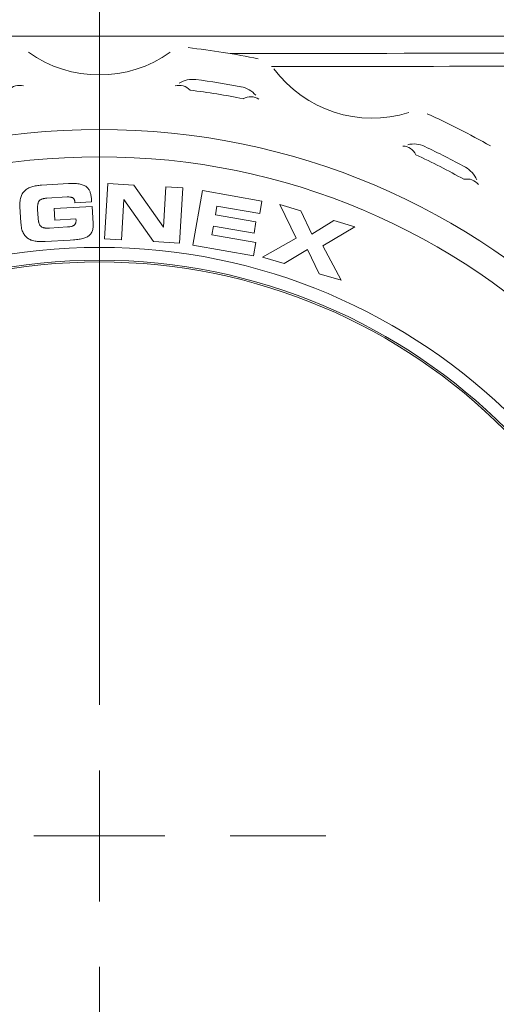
# Model space of a CAD drawing. Header units: millimetres. Extents: x 10 to 277, y 8 to 208.
# Tile 21 of 25: x 172 to 182, y 127 to 146. Entities that reach past the tile are written whole.
import ezdxf

# ---------------------------------------------------------------- set-up
doc = ezdxf.new("R2010")
doc.units = ezdxf.units.MM
doc.styles.add('SLDTEXTSTYLE0', font='TXT', dxfattribs={"width": 0.75})
doc.dimstyles.new('SLDDIMSTYLE0', dxfattribs={"dimtxt": 1.5, "dimasz": 3, "dimexe": 0, "dimexo": 0.0625, "dimgap": 0.375, "dimtad": 0, "dimtih": 1, "dimtoh": 1, "dimdec": 1, "dimlfac": 2, "dimrnd": 1e-09, "dimzin": 12, "dimdsep": 46, "dimtxsty": 'SLDTEXTSTYLE0', "dimsah": 1, "dimcen": 0.09, "dimadec": 0, "dimazin": 0, "dimtfac": 1, "dimtdec": 1, "dimtofl": 0, "dimtmove": 0, "dimatfit": 3, "dimfxl": 1, "dimtolj": 1, "dimtzin": 12, "dimarcsym": 0})

# ---------------------------------------------------------------- blocks, each defined once
blk = doc.blocks.new('*D30')
at = {"color": 7, "linetype": 'Continuous', "lineweight": 0}
for p, q in [((158.56, 145.6), (158.56, 158.879)), ((189.282, 145.6), (189.282, 158.879)), ((175.198, 158.391), (175.198, 156.367)), ((175.198, 158.391), (175.502, 158.391)), ((180.294, 158.391), (179.989, 158.391)), ((180.294, 158.391), (180.294, 156.367)), ((158.56, 157.379), (169.656, 157.379)), ((189.282, 157.379), (181.956, 157.379)), ((175.198, 156.367), (175.502, 156.367)), ((180.294, 156.367), (179.989, 156.367))]:
    blk.add_line(p, q, dxfattribs=at)
for points in [[(158.56, 157.379), (161.56, 156.871), (161.56, 157.887)], [(189.282, 157.379), (186.282, 157.887), (186.282, 156.871)]]:
    blk.add_solid(points, dxfattribs=at)
at = {"color": 7, "linetype": 'Continuous', "lineweight": 0, "char_height": 1.5, "attachment_point": 1, "style": 'SLDTEXTSTYLE0'}
for s, insert in [('61.4', (170.71, 158.122)), ('2.42', (175.806, 158.122))]:
    blk.add_mtext(s, dxfattribs=dict(at, insert=insert))
blk = doc.blocks.new('SW_CENTERMARKSYMBOL_5')
at = {"color": 0, "linetype": 'Continuous', "lineweight": 0}
for p, q in [((0, 2.54), (0, 19.461)), ((0, 0), (0, 1.27)), ((0, 0), (-1.27, 0)), ((0, 0), (0, -1.27)), ((0, 0), (1.27, 0)), ((2.54, 0), (4.395, 0)), ((0, -2.54), (0, -4.395))]:
    blk.add_line(p, q, dxfattribs=at)

msp = doc.modelspace()

# ---------------------------------------------------------------- linework, layer by layer
at = {"color": 7, "linetype": 'Continuous', "lineweight": 15}
for p, q in [((187.243, 145.638), (160.599, 145.638)), ((173.324, 142.782), (172.802, 142.751)), ((173.358, 142.784), (173.324, 142.782)), ((173.39, 142.784), (173.358, 142.784)), ((173.421, 142.784), (173.39, 142.784)), ((173.449, 142.783), (173.421, 142.784)), ((173.477, 142.782), (173.449, 142.783)), ((173.502, 142.779), (173.477, 142.782)), ((173.527, 142.775), (173.502, 142.779)), ((173.549, 142.771), (173.527, 142.775)), ((173.57, 142.766), (173.549, 142.771)), ((173.589, 142.76), (173.57, 142.766)), ((174.085, 142.784), (174.021, 141.713)), ((174.593, 142.754), (174.085, 142.784)), ((172.427, 142.586), (172.418, 142.569)), ((172.437, 142.602), (172.427, 142.586)), ((172.448, 142.617), (172.437, 142.602)), ((172.46, 142.631), (172.448, 142.617)), ((172.473, 142.644), (172.46, 142.631)), ((172.487, 142.656), (172.473, 142.644)), ((172.502, 142.667), (172.487, 142.656)), ((172.519, 142.678), (172.502, 142.667)), ((172.535, 142.687), (172.519, 142.678)), ((172.553, 142.696), (172.535, 142.687)), ((172.571, 142.704), (172.553, 142.696)), ((172.591, 142.712), (172.571, 142.704)), ((172.611, 142.718), (172.591, 142.712)), ((172.632, 142.725), (172.611, 142.718)), ((172.654, 142.73), (172.632, 142.725)), ((172.677, 142.735), (172.654, 142.73)), ((172.701, 142.739), (172.677, 142.735)), ((172.725, 142.743), (172.701, 142.739)), ((172.75, 142.746), (172.725, 142.743)), ((172.776, 142.749), (172.75, 142.746)), ((172.802, 142.751), (172.776, 142.749)), ((173.608, 142.754), (173.589, 142.76)), ((173.625, 142.746), (173.608, 142.754)), ((173.641, 142.738), (173.625, 142.746)), ((173.656, 142.73), (173.641, 142.738)), ((173.669, 142.72), (173.656, 142.73)), ((173.681, 142.71), (173.669, 142.72)), ((173.693, 142.699), (173.681, 142.71)), ((173.703, 142.687), (173.693, 142.699)), ((173.712, 142.675), (173.703, 142.687)), ((173.721, 142.662), (173.712, 142.675)), ((173.729, 142.649), (173.721, 142.662)), ((173.735, 142.635), (173.729, 142.649)), ((173.741, 142.62), (173.735, 142.635)), ((173.746, 142.605), (173.741, 142.62)), ((173.751, 142.589), (173.746, 142.605)), ((173.755, 142.573), (173.751, 142.589)), ((173.758, 142.556), (173.755, 142.573)), ((175.164, 141.94), (174.593, 142.754)), ((175.213, 142.717), (175.167, 141.94)), ((175.541, 142.698), (175.213, 142.717)), ((175.478, 141.627), (175.541, 142.698)), ((175.92, 142.646), (175.735, 141.589)), ((177.076, 142.444), (175.92, 142.646)), ((172.381, 142.419), (172.38, 142.393)), ((172.38, 142.393), (172.38, 142.366)), ((172.383, 142.444), (172.381, 142.419)), ((172.386, 142.468), (172.383, 142.444)), ((172.39, 142.49), (172.386, 142.468)), ((172.396, 142.512), (172.39, 142.49)), ((172.402, 142.532), (172.396, 142.512)), ((172.409, 142.551), (172.402, 142.532)), ((172.418, 142.569), (172.409, 142.551)), ((172.725, 142.365), (172.728, 142.388)), ((172.728, 142.388), (172.731, 142.398)), ((172.731, 142.398), (172.734, 142.408)), ((172.734, 142.408), (172.737, 142.417)), ((172.737, 142.417), (172.741, 142.425)), ((172.741, 142.425), (172.745, 142.433)), ((172.745, 142.433), (172.75, 142.44)), ((172.75, 142.44), (172.755, 142.447)), ((172.755, 142.447), (172.761, 142.453)), ((172.761, 142.453), (172.767, 142.459)), ((172.767, 142.459), (172.774, 142.465)), ((172.774, 142.465), (172.781, 142.469)), ((172.781, 142.469), (172.79, 142.474)), ((172.79, 142.474), (172.798, 142.478)), ((172.798, 142.478), (172.807, 142.481)), ((172.807, 142.481), (172.817, 142.485)), ((172.817, 142.485), (172.828, 142.488)), ((172.828, 142.488), (172.839, 142.49)), ((172.839, 142.49), (172.851, 142.492)), ((172.851, 142.492), (172.863, 142.494)), ((172.863, 142.494), (172.876, 142.496)), ((172.876, 142.496), (172.904, 142.499)), ((172.904, 142.499), (173.295, 142.522)), ((173.295, 142.522), (173.313, 142.523)), ((173.313, 142.523), (173.33, 142.523)), ((173.33, 142.523), (173.346, 142.521)), ((173.346, 142.521), (173.361, 142.52)), ((173.361, 142.52), (173.374, 142.517)), ((173.374, 142.517), (173.381, 142.515)), ((173.381, 142.515), (173.388, 142.514)), ((173.388, 142.514), (173.393, 142.511)), ((173.393, 142.511), (173.399, 142.509)), ((173.399, 142.509), (173.404, 142.506)), ((173.404, 142.506), (173.409, 142.502)), ((173.409, 142.502), (173.414, 142.498)), ((173.414, 142.498), (173.419, 142.495)), ((173.419, 142.495), (173.423, 142.49)), ((173.423, 142.49), (173.427, 142.485)), ((173.427, 142.485), (173.43, 142.48)), ((173.43, 142.48), (173.433, 142.474)), ((173.433, 142.474), (173.437, 142.468)), ((173.437, 142.468), (173.439, 142.461)), ((173.439, 142.461), (173.441, 142.454)), ((173.441, 142.454), (173.443, 142.446)), ((173.443, 142.446), (173.445, 142.439)), ((173.445, 142.439), (173.447, 142.43)), ((173.447, 142.43), (173.448, 142.421)), ((173.448, 142.411), (173.771, 142.43)), ((173.448, 142.421), (173.448, 142.411)), ((173.762, 142.539), (173.758, 142.556)), ((173.764, 142.521), (173.762, 142.539)), ((173.766, 142.502), (173.764, 142.521)), ((173.768, 142.484), (173.766, 142.502)), ((173.771, 142.43), (173.768, 142.484)), ((174.349, 141.694), (174.395, 142.472)), ((174.395, 142.472), (174.399, 142.472)), ((174.399, 142.472), (174.969, 141.657)), ((177.033, 142.199), (177.076, 142.444)), ((172.38, 142.366), (172.381, 142.337)), ((172.381, 142.337), (172.4, 142.018)), ((172.722, 142.326), (172.723, 142.34)), ((172.722, 142.312), (172.722, 142.326)), ((172.722, 142.297), (172.722, 142.312)), ((172.723, 142.281), (172.722, 142.297)), ((172.723, 142.353), (172.725, 142.365)), ((172.723, 142.34), (172.723, 142.353)), ((172.733, 142.114), (172.723, 142.281)), ((173.782, 142.34), (173.045, 142.296)), ((173.045, 142.296), (173.059, 142.075)), ((173.802, 142.008), (173.782, 142.34)), ((176.172, 142.175), (176.201, 142.344)), ((176.201, 142.344), (177.033, 142.199)), ((177.423, 142.375), (177.741, 141.724)), ((177.831, 142.255), (177.423, 142.375)), ((178.044, 141.801), (177.831, 142.255)), ((172.4, 142.018), (172.402, 141.989)), ((172.734, 142.099), (172.733, 142.114)), ((172.736, 142.084), (172.734, 142.099)), ((172.738, 142.069), (172.736, 142.084)), ((172.739, 142.056), (172.738, 142.069)), ((172.742, 142.043), (172.739, 142.056)), ((172.745, 142.031), (172.742, 142.043)), ((172.748, 142.019), (172.745, 142.031)), ((172.751, 142.009), (172.748, 142.019)), ((172.755, 141.999), (172.751, 142.009)), ((172.759, 141.99), (172.755, 141.999)), ((173.059, 142.075), (173.467, 142.099)), ((173.454, 141.999), (173.451, 141.994)), ((173.458, 142.005), (173.454, 141.999)), ((173.461, 142.012), (173.458, 142.005)), ((173.463, 142.019), (173.461, 142.012)), ((173.465, 142.025), (173.463, 142.019)), ((173.467, 142.033), (173.465, 142.025)), ((173.467, 142.099), (173.469, 142.068)), ((173.468, 142.041), (173.467, 142.033)), ((173.469, 142.05), (173.468, 142.041)), ((173.469, 142.068), (173.469, 142.058)), ((173.469, 142.058), (173.469, 142.05)), ((173.801, 141.981), (173.802, 142.008)), ((176.96, 142.038), (176.172, 142.175)), ((176.922, 141.819), (176.96, 142.038)), ((178.47, 142.066), (178.044, 141.801)), ((178.878, 141.946), (178.47, 142.066)), ((172.402, 141.989), (172.406, 141.962)), ((172.406, 141.962), (172.409, 141.936)), ((172.409, 141.936), (172.414, 141.912)), ((172.414, 141.912), (172.42, 141.888)), ((172.42, 141.888), (172.427, 141.867)), ((172.427, 141.867), (172.435, 141.846)), ((172.435, 141.846), (172.444, 141.827)), ((172.444, 141.827), (172.453, 141.809)), ((172.453, 141.809), (172.464, 141.792)), ((172.763, 141.982), (172.759, 141.99)), ((172.768, 141.973), (172.763, 141.982)), ((172.773, 141.966), (172.768, 141.973)), ((172.778, 141.959), (172.773, 141.966)), ((172.784, 141.953), (172.778, 141.959)), ((172.791, 141.948), (172.784, 141.953)), ((172.798, 141.943), (172.791, 141.948)), ((172.806, 141.938), (172.798, 141.943)), ((172.813, 141.934), (172.806, 141.938)), ((172.822, 141.931), (172.813, 141.934)), ((172.831, 141.928), (172.822, 141.931)), ((172.84, 141.925), (172.831, 141.928)), ((172.85, 141.924), (172.84, 141.925)), ((172.861, 141.921), (172.85, 141.924)), ((172.873, 141.92), (172.861, 141.921)), ((172.885, 141.919), (172.873, 141.92)), ((172.897, 141.919), (172.885, 141.919)), ((172.91, 141.919), (172.897, 141.919)), ((172.924, 141.919), (172.91, 141.919)), ((172.938, 141.92), (172.924, 141.919)), ((172.953, 141.92), (172.938, 141.92)), ((173.304, 141.941), (172.953, 141.92)), ((173.32, 141.942), (173.304, 141.941)), ((173.336, 141.944), (173.32, 141.942)), ((173.351, 141.946), (173.336, 141.944)), ((173.367, 141.949), (173.351, 141.946)), ((173.382, 141.952), (173.367, 141.949)), ((173.395, 141.956), (173.382, 141.952)), ((173.402, 141.959), (173.395, 141.956)), ((173.409, 141.961), (173.402, 141.959)), ((173.415, 141.964), (173.409, 141.961)), ((173.421, 141.968), (173.415, 141.964)), ((173.427, 141.971), (173.421, 141.968)), ((173.432, 141.975), (173.427, 141.971)), ((173.437, 141.979), (173.432, 141.975)), ((173.442, 141.983), (173.437, 141.979)), ((173.446, 141.989), (173.442, 141.983)), ((173.451, 141.994), (173.446, 141.989)), ((173.744, 141.795), (173.755, 141.808)), ((173.755, 141.808), (173.764, 141.822)), ((173.764, 141.822), (173.773, 141.837)), ((173.773, 141.837), (173.78, 141.854)), ((173.78, 141.854), (173.787, 141.872)), ((173.787, 141.872), (173.792, 141.891)), ((173.792, 141.891), (173.795, 141.911)), ((173.795, 141.911), (173.799, 141.933)), ((173.799, 141.933), (173.801, 141.956)), ((173.801, 141.956), (173.801, 141.981)), ((175.167, 141.94), (175.164, 141.94)), ((176.104, 141.787), (176.133, 141.956)), ((176.133, 141.956), (176.922, 141.819)), ((178.258, 141.572), (178.878, 141.946)), ((172.464, 141.792), (172.475, 141.777)), ((172.475, 141.777), (172.487, 141.762)), ((172.487, 141.762), (172.5, 141.748)), ((172.5, 141.748), (172.513, 141.736)), ((172.513, 141.736), (172.528, 141.725)), ((172.528, 141.725), (172.543, 141.714)), ((172.543, 141.714), (172.56, 141.704)), ((172.56, 141.704), (172.577, 141.696)), ((172.577, 141.696), (172.594, 141.688)), ((172.594, 141.688), (172.613, 141.682)), ((172.613, 141.682), (172.632, 141.676)), ((172.632, 141.676), (172.653, 141.671)), ((172.653, 141.671), (172.674, 141.667)), ((172.674, 141.667), (172.695, 141.663)), ((172.695, 141.663), (172.718, 141.66)), ((172.718, 141.66), (172.741, 141.658)), ((172.741, 141.658), (172.765, 141.657)), ((172.765, 141.657), (172.79, 141.656)), ((172.79, 141.656), (172.815, 141.656)), ((172.815, 141.656), (172.841, 141.656)), ((172.841, 141.656), (172.867, 141.657)), ((172.867, 141.657), (173.357, 141.686)), ((173.357, 141.686), (173.418, 141.691)), ((173.418, 141.691), (173.448, 141.694)), ((173.448, 141.694), (173.476, 141.696)), ((173.476, 141.696), (173.502, 141.7)), ((173.502, 141.7), (173.528, 141.703)), ((173.528, 141.703), (173.552, 141.707)), ((173.552, 141.707), (173.576, 141.712)), ((173.576, 141.712), (173.598, 141.717)), ((173.598, 141.717), (173.618, 141.722)), ((173.618, 141.722), (173.638, 141.729)), ((173.638, 141.729), (173.656, 141.736)), ((173.656, 141.736), (173.674, 141.743)), ((173.674, 141.743), (173.69, 141.752)), ((173.69, 141.752), (173.706, 141.761)), ((173.706, 141.761), (173.72, 141.771)), ((173.72, 141.771), (173.733, 141.783)), ((173.733, 141.783), (173.744, 141.795)), ((174.021, 141.713), (174.349, 141.694)), ((174.969, 141.657), (175.478, 141.627)), ((176.955, 141.638), (176.104, 141.787)), ((176.91, 141.384), (176.955, 141.638)), ((177.741, 141.724), (177.084, 141.356)), ((175.735, 141.589), (176.91, 141.384)), ((177.508, 141.232), (177.958, 141.506)), ((177.958, 141.506), (178.188, 141.032)), ((178.611, 140.907), (178.258, 141.572)), ((177.084, 141.356), (177.508, 141.232)), ((178.188, 141.032), (178.611, 140.907))]:
    msp.add_line(p, q, dxfattribs=at)
for radius in [13.693, 13.163, 11.407, 11.158, 11.125]:
    msp.add_circle((173.921, 130.138), radius, dxfattribs=at)
for centre, radius, start, end in [((173.921, 147.263), 2.375, 234.6014, 305.4013), ((173.921, 130.138), 15.375, 78.4278, 83.5722), ((179.213, 146.425), 2.375, 216.6014, 287.4013), ((172.373, 144.399), 0.286, 74.3137, 137.8686), ((175.469, 144.399), 0.286, 42.1314, 105.6863), ((175.732, 144.301), 0.5, 82.7401, 121.4229), ((173.921, 130.138), 14.779, 79.2845, 82.7155), ((173.921, 130.138), 14.56, 78.9419, 83.0581), ((176.576, 144.168), 0.5, 40.5772, 79.2596), ((176.856, 144.179), 0.286, 56.3144, 119.868), ((173.921, 130.138), 15.375, 60.4278, 65.5722), ((180.02, 143.049), 0.5, 64.7406, 103.4223), ((179.8, 143.223), 0.286, 24.1318, 87.6857), ((173.921, 130.138), 14.56, 60.9419, 65.0581), ((173.921, 130.138), 14.779, 61.2845, 64.7155), ((180.781, 142.661), 0.5, 22.5777, 61.2588), ((181.052, 142.585), 0.286, 38.3134, 101.8686)]:
    msp.add_arc(centre, radius, start, end, dxfattribs=at)
for centre, major_axis, ratio, start_param in [((173.921, 148.84), (101.346, 0), 0.034921, 4.737416), ((173.921, 148.586), (101.6, 0), 0.034833, 4.745287)]:
    msp.add_ellipse(centre, major_axis=major_axis, ratio=ratio, start_param=start_param, end_param=4.844224, dxfattribs=at)

# ---------------------------------------------------------------- block references
at = {"color": 7, "linetype": 'Continuous', "lineweight": 0}
msp.add_blockref('SW_CENTERMARKSYMBOL_5', (173.921, 130.138), dxfattribs=at)

# ---------------------------------------------------------------- dimensions: what is measured, and where the dimension line sits
dim = msp.add_linear_dim(base=(158.56, 157.379), p1=(189.282, 143.6), p2=(158.56, 143.6), dimstyle='SLDDIMSTYLE0', dxfattribs=at)
dim.commit()
dim.dimension.update_dxf_attribs({"geometry": '*D30', "text_midpoint": (175.806, 157.379), "dimtype": 160})

doc.saveas('drawing.dxf')
